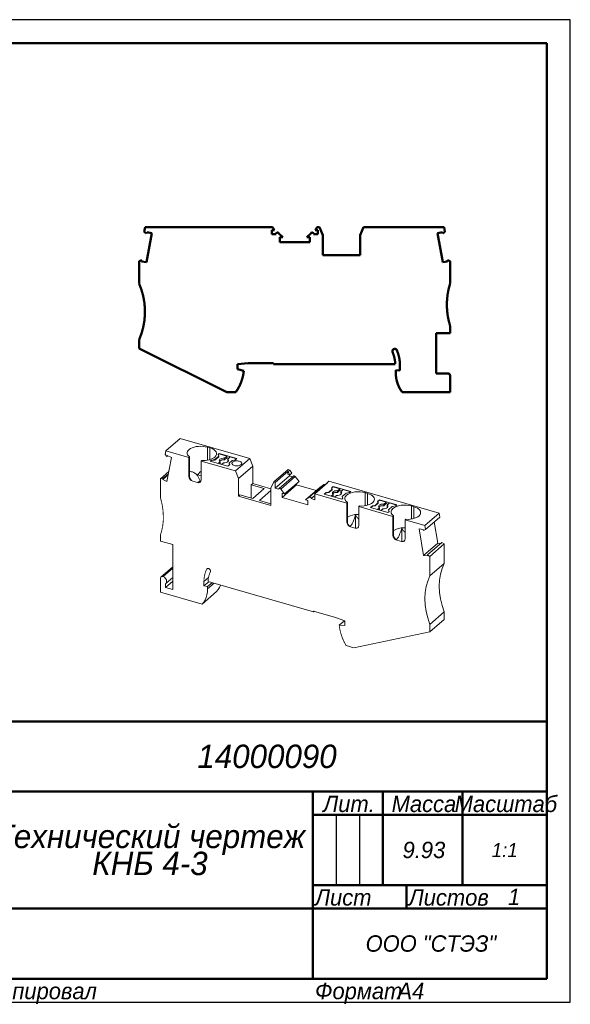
# Model space of a CAD drawing. Header units: millimetres. Extents: x 0 to 297, y 0 to 210.
# Tile 2 of 2: x 179 to 297, y 0 to 210. Entities that reach past the tile are written whole.
import ezdxf

# ---------------------------------------------------------------- set-up
doc = ezdxf.new("R2010")
doc.units = ezdxf.units.MM

# ---------------------------------------------------------------- blocks, each defined once
blk = doc.blocks.new('_FR1Страница_1')
at = {"color": 7, "lineweight": 25, "flags": 128}
for points in [[(297, 210), (0, 210)], [(297, 0), (297, 210)], [(247, 40), (247, 25)], [(252, 40), (252, 25)], [(242, 20), (292, 20)], [(0, 0), (297, 0)]]:
    blk.add_lwpolyline(points, dxfattribs=at)
at = {"color": 7, "lineweight": 50, "flags": 128}
for points in [[(20, 205), (292, 205)], [(292, 205), (292, 5)], [(107, 60), (292, 60)], [(172, 45), (292, 45)], [(242, 45), (242, 5)], [(257, 45), (257, 25)], [(274, 45), (274, 25)], [(242, 40), (292, 40)], [(242, 25), (292, 25)], [(262, 25), (262, 20)], [(172, 20), (292, 20)], [(292, 5), (20, 5)]]:
    blk.add_lwpolyline(points, dxfattribs=at)
at = {"color": 7}
for s, insert, char_height, width, attachment_point in [('\\pl0.5;{\\fT-FLEX Type A|b0|i1;\\l14000090 \\P}', (232, 52.5), 5, 122.5, 5), ('\\pl0.5;{\\fT-FLEX Type A|b0|i1;\\lМасштаб\\P}', (283, 44.125), 3.5, 19.75, 2), ('\\pl0.5;{\\fT-FLEX Type A|b0|i1;\\lЛит.\\P}', (249.5, 44.125), 3.5, 16.75, 2), ('\\pl0.5;{\\fT-FLEX Type A|b0|i1;\\lМасса\\P}', (265.5, 44.125), 3.5, 18.75, 2), ('\\pl0.5;{\\fT-FLEX Type A|b0|i1;\\l9.93\\P}', (265.5, 32.5), 3.5, 18.75, 5), ('{\\fT-FLEX Type A|b0|i1;\\l1:1\\P}', (283, 32.5), 3, 19.5, 5), ('\\pl0.5;{\\fT-FLEX Type A|b0|i1;\\l\\P}', (244.5, 32.5), 3.5, 6.75, 5), ('\\pl0.5;{\\fT-FLEX Type A|b0|i1;\\l\\P}', (249.5, 32.5), 3.5, 6.75, 5), ('\\pl0.5;{\\fT-FLEX Type A|b0|i1;\\l\\P}', (254.5, 32.5), 3.5, 6.75, 5), ('\\pl0.5;{\\fT-FLEX Type A|b0|i1;\\l\\H0.857143x;\\P}', (283, 32.5), 3.5, 19.75, 5), ('\\pl0.5;{\\fT-FLEX Type A|b0|i1;\\lЛист\\P}', (242, 24.125), 3.5, 11.75, 1), ('\\pl0.5;{\\fT-FLEX Type A|b0|i1;\\l\\H0.857143x;\\P}', (257, 24.125), 3.5, 11.75, 2), ('\\pl0.5;{\\fT-FLEX Type A|b0|i1;\\lЛистов\\P}', (262, 24.125), 3.5, 17.75, 1), ('{\\fT-FLEX Type A|b0|i1;\\l1\\P}', (285, 22.5), 3.5, 15.75, 5), ('\\pl0.5;{\\fT-FLEX Type A|b0|i1;\\l\\H0.857143x;\\P}', (285, 24.125), 3.5, 15.75, 2), ('{\\fT-FLEX Type A|b0|i1;\\l\\P}', (257, 22.5), 3.5, 11.75, 5), ('{\\fT-FLEX Type A|b0|i1;\\l}', (207, 20), 3, 71.5, 5), ('\\pl0.5;{\\fT-FLEX Type A|b0|i1;\\lООО "СТЭЗ"\\P}', (267, 12.5), 3.5, 51.75, 5), ('\\pl0.6;{\\fT-FLEX Type A|b0|i1;\\l \\P}', (207, 12.5), 3.5, 71.75, 5), ('\\pl0.5;{\\fT-FLEX Type A|b0|i1;\\lКопировал\\P}', (172, 4.125), 3.5, 23.566, 1), ('\\pl0.5;{\\fT-FLEX Type A|b0|i1;\\l\\P}', (193.816, 4.125), 3.5, 40.967, 1), ('\\pl0.5;{\\fT-FLEX Type A|b0|i1;\\lФормат\\P}', (242, 4.125), 3.5, 18.675, 1), ('\\pl0.5;{\\fT-FLEX Type A|b0|i1;\\l\\P}', (258.925, 4.125), 3.5, 9.825, 1), ('{\\fT-FLEX Type A|b0|i1;\\lA4\\P}', (262.962, 4.125), 3.5, 9.825, 2)]:
    blk.add_mtext(s, dxfattribs=dict(at, insert=insert, char_height=char_height, width=width, attachment_point=attachment_point))
at = {"color": 7, "insert": (207, 32.5), "char_height": 5, "width": 72.5, "attachment_point": 5, "line_spacing_factor": 0.692771}
blk.add_mtext('\\pl0.5;{\\fT-FLEX Type A|b0|i1;\\lТехнический чертеж\\PКНБ 4-3\\P}', dxfattribs=at)
blk = doc.blocks.new('Страница_1')
at = {"color": 7, "lineweight": 50, "flags": 128}
for points in [[(206.048, 164.681), (206.216, 165.633)], [(206.517, 164.288), (206.048, 164.681)], [(206.216, 165.633), (233.387, 165.633)], [(206.517, 164.288), (206.564, 164.556)], [(206.52, 158.141), (207.618, 164.37)], [(206.564, 164.556), (207.618, 164.37)], [(233.286, 164.983), (233.286, 164.183)], [(233.842, 164.983), (233.286, 164.983)], [(233.286, 164.183), (234.195, 164.183)], [(233.387, 165.633), (233.842, 164.983)], [(234.707, 164.395), (235.62, 163.483)], [(240.752, 163.483), (241.664, 164.395)], [(242.176, 164.183), (243.086, 164.183)], [(242.529, 164.983), (242.984, 165.633)], [(243.086, 164.983), (242.529, 164.983)], [(242.984, 165.633), (243.417, 165.633)], [(243.086, 164.183), (243.086, 164.983)], [(243.417, 165.633), (244.136, 163.933)], [(252.136, 163.933), (252.854, 165.633)], [(252.854, 165.633), (270.055, 165.633)], [(268.653, 164.37), (269.707, 164.556)], [(268.653, 164.37), (269.752, 158.141)], [(269.755, 164.288), (269.707, 164.556)], [(270.223, 164.681), (269.755, 164.288)], [(270.055, 165.633), (270.223, 164.681)], [(235.011, 163.483), (235.62, 163.483)], [(235.011, 162.433), (235.011, 163.483)], [(241.361, 162.433), (235.011, 162.433)], [(240.752, 163.483), (241.361, 163.483)], [(241.361, 163.483), (241.361, 162.433)], [(244.136, 163.933), (244.136, 159.633)], [(252.136, 159.633), (252.136, 163.933)], [(204.936, 158.385), (205.513, 158.595)], [(204.936, 153.583), (204.936, 158.385)], [(205.513, 158.595), (205.466, 158.327)], [(206.52, 158.141), (205.466, 158.327)], [(244.136, 159.633), (252.136, 159.633)], [(270.806, 158.327), (269.752, 158.141)], [(270.759, 158.595), (270.806, 158.327)], [(270.759, 158.595), (271.336, 158.385)], [(271.336, 158.385), (271.336, 153.583)], [(271.336, 144.583), (271.336, 142.983)], [(204.936, 139.719), (204.936, 141.583)], [(271.336, 142.983), (268.336, 142.983)], [(268.336, 134.383), (268.336, 142.983)], [(223.665, 130.383), (204.936, 139.719)], [(228.222, 136.583), (225.936, 136.383)], [(225.936, 136.383), (225.936, 135.283)], [(225.936, 135.283), (227.291, 134.92)], [(233.636, 136.583), (228.222, 136.583)], [(233.636, 136.383), (233.636, 136.583)], [(259.63, 136.383), (233.636, 136.383)], [(259.736, 135.083), (260.636, 135.005)], [(259.736, 134.527), (259.736, 135.083)], [(260.636, 135.005), (260.636, 136.083)], [(268.336, 134.383), (270.836, 134.383)], [(271.336, 133.883), (271.336, 130.383)], [(225.577, 130.383), (223.665, 130.383)], [(271.336, 130.383), (261.094, 130.383)]]:
    blk.add_lwpolyline(points, dxfattribs=at)
at = {"color": 7, "linetype": 'Continuous', "lineweight": 50, "const_width": 0.5}
for points in [[(234.707, 164.395, 0.6681786), (234.195, 164.183, 0.6681786)], [(241.876, 164.483, 0.1989123), (241.664, 164.395, 0.1989123)], [(242.176, 164.183, 0.4142115), (241.876, 164.483, 0.4142115)], [(204.936, 141.583, 0.2087122), (204.936, 153.583, 0.2087122)], [(271.336, 153.583, 0.0763208), (270.645, 149.083, 0.0763208)], [(270.645, 149.083, 0.0763208), (271.336, 144.583, 0.0763208)], [(259.977, 139.323, 0.8171917), (259.017, 139.128, 0.8171917)], [(259.017, 139.128, 0.1005988), (259.057, 138.933, 0.1005988)], [(259.63, 136.383, 0.0902283), (259.057, 138.933, 0.0902283)], [(260.636, 136.083, 0.1005988), (259.977, 139.323, 0.1005988)], [(225.577, 130.383, 0.1297794), (227.291, 134.92, 0.1297794)], [(259.736, 134.527, 0.1597012), (261.094, 130.383, 0.1597012)], [(271.336, 133.883, 0.4142136), (270.836, 134.383, 0.4142136)]]:
    blk.add_lwpolyline(points, format="xyb", dxfattribs=at)
at = {"color": 7, "lineweight": 18, "flags": 128}
for points in [[(213.702, 120.507), (210.627, 117.844)], [(228.598, 116.207), (213.702, 120.507)], [(219.519, 118.625), (219.074, 118.73), (218.6, 118.795), (218.111, 118.82), (217.621, 118.802), (217.143, 118.744), (216.693, 118.646), (216.281, 118.511), (215.921, 118.344), (215.623, 118.149), (215.395, 117.931), (215.244, 117.697), (215.174, 117.454), (215.187, 117.208), (215.283, 116.967), (215.459, 116.738), (215.71, 116.526)], [(220.039, 118.475), (219.519, 118.625)], [(219.519, 118.625), (219.519, 118.452)], [(219.519, 115.847), (219.519, 118.452)], [(220.039, 118.475), (220.501, 118.31), (220.889, 118.102), (221.19, 117.861), (221.39, 117.595), (221.482, 117.314), (221.464, 117.03), (221.335, 116.754), (221.1, 116.495)], [(220.039, 118.475), (220.039, 115.968)], [(210.481, 117.061), (210.627, 117.844)], [(210.887, 116.604), (210.481, 117.061)], [(215.58, 116.414), (210.627, 117.844)], [(210.887, 116.604), (210.928, 116.824)], [(211.067, 116.759), (210.887, 116.604)], [(210.89, 111.279), (211.841, 116.399)], [(211.841, 116.399), (210.928, 116.824)], [(215.71, 116.526), (215.58, 116.414)], [(215.58, 112.362), (215.58, 116.414)], [(215.71, 112.474), (215.71, 116.526)], [(218.178, 115.664), (218.308, 115.776)], [(221.1, 116.495), (220.868, 116.323), (220.589, 116.17), (220.269, 116.038), (219.915, 115.93), (219.534, 115.849), (219.134, 115.795), (218.722, 115.771), (218.308, 115.776)], [(220.386, 115.827), (220.131, 115.605)], [(221.117, 115.96), (220.386, 115.827)], [(220.386, 115.74), (221.117, 115.873)], [(220.386, 115.74), (220.386, 115.827)], [(221.935, 116.668), (221.117, 115.96)], [(221.117, 115.873), (221.935, 116.581)], [(221.117, 115.873), (221.117, 115.96)], [(222.056, 117.272), (221.8, 117.051)], [(221.8, 116.964), (222.056, 117.186)], [(221.8, 117.051), (221.935, 116.668)], [(221.935, 116.581), (221.935, 116.668)], [(222.237, 115.493), (222.101, 115.62), (222.044, 115.762), (222.069, 115.906), (222.176, 116.04), (222.355, 116.153), (222.591, 116.236), (222.865, 116.282), (223.154, 116.287)], [(225.78, 116.197), (222.056, 117.272)], [(222.056, 117.272), (222.056, 117.186)], [(223.658, 116.723), (222.056, 117.186)], [(222.111, 115.611), (222.176, 115.693), (222.355, 115.807), (222.591, 115.89), (222.865, 115.935), (223.154, 115.94)], [(223.847, 116.087), (223.983, 115.959), (224.04, 115.818), (224.015, 115.674), (223.908, 115.54), (223.729, 115.426), (223.493, 115.343), (223.219, 115.298), (222.93, 115.293)], [(223.154, 116.287), (223.658, 116.723)], [(223.154, 115.94), (223.658, 116.377)], [(223.154, 115.94), (223.154, 116.287)], [(223.658, 116.723), (223.658, 116.377)], [(223.658, 116.377), (224.051, 116.263)], [(224.351, 116.523), (223.847, 116.087)], [(223.847, 115.74), (223.847, 116.087)], [(224.144, 115.181), (224.825, 115.77)], [(225.705, 116.132), (224.351, 116.523)], [(224.825, 115.77), (225.371, 115.843)], [(225.371, 115.843), (225.78, 116.197)], [(228.598, 116.207), (225.523, 113.544)], [(229.22, 114.555), (228.598, 116.207)], [(218.178, 115.664), (218.178, 111.612)], [(225.523, 113.544), (218.178, 115.664)], [(220.131, 115.605), (223.855, 114.53)], [(220.206, 115.584), (220.386, 115.74)], [(221.808, 115.121), (222.237, 115.493)], [(222.108, 115.035), (222.237, 115.146)], [(222.237, 115.146), (222.237, 115.493)], [(222.93, 115.293), (222.501, 114.921)], [(223.847, 115.74), (223.973, 115.622)], [(223.855, 114.53), (224.29, 114.908)], [(224.144, 115.094), (224.144, 115.181)], [(224.29, 114.908), (224.144, 115.181)], [(224.144, 115.094), (224.259, 114.88)], [(226.327, 115.621), (226.139, 115.663), (225.939, 115.687), (225.733, 115.69), (225.53, 115.673), (225.337, 115.637), (225.162, 115.583), (225.012, 115.512), (224.892, 115.429), (224.807, 115.335), (224.761, 115.235), (224.754, 115.132), (224.787, 115.03), (224.86, 114.934), (224.969, 114.847), (225.109, 114.772), (225.277, 114.712)], [(225.277, 114.712), (225.464, 114.669), (225.665, 114.646), (225.87, 114.642), (226.073, 114.659), (226.266, 114.695), (226.441, 114.75), (226.591, 114.82), (226.711, 114.904), (226.796, 114.998), (226.843, 115.098), (226.849, 115.201), (226.816, 115.302), (226.743, 115.399), (226.635, 115.486), (226.494, 115.561), (226.327, 115.621)], [(226.145, 111.892), (229.22, 114.555)], [(229.22, 110.831), (229.22, 114.555)], [(236.771, 113.847), (233.696, 111.184)], [(237.146, 113.739), (236.746, 113.393)], [(237.146, 113.739), (236.771, 113.847)], [(237.54, 113.062), (237.146, 113.739)], [(211.287, 113.419), (209.518, 111.886)], [(209.518, 111.886), (210.017, 111.924)], [(209.518, 107.728), (209.518, 111.886)], [(211.159, 112.728), (209.977, 111.704)], [(210.017, 111.924), (209.977, 111.704)], [(209.977, 111.704), (210.89, 111.279)], [(210.017, 111.924), (211.2, 112.948)], [(215.58, 112.362), (215.71, 112.474)], [(216.377, 111.334), (216.072, 111.483), (215.813, 111.73), (215.64, 112.039), (215.58, 112.362)], [(215.71, 113.339), (215.732, 113.352), (215.914, 113.395), (216.12, 113.386), (216.346, 113.324), (216.59, 113.209), (216.847, 113.045), (217.115, 112.833), (217.387, 112.579)], [(216.384, 111.34), (216.239, 111.411), (216.106, 111.514), (215.891, 111.795), (215.756, 112.134), (215.721, 112.308), (215.71, 112.474)], [(218.178, 111.612), (218.117, 111.324), (217.944, 111.115), (217.685, 111.017), (217.38, 111.044)], [(217.387, 112.729), (217.653, 113.022), (217.927, 113.275), (218.178, 113.463)], [(217.387, 112.729), (218.178, 112.501)], [(217.387, 112.579), (217.387, 112.729)], [(217.95, 111.442), (217.387, 112.579)], [(225.523, 113.544), (226.145, 111.892)], [(226.145, 111.892), (226.145, 108.168)], [(233.983, 111.101), (236.658, 113.418)], [(233.983, 109.846), (237.058, 112.509)], [(237.909, 112.433), (234.834, 109.77)], [(235.214, 109.674), (238.289, 112.337)], [(236.658, 112.855), (236.658, 113.418)], [(236.658, 113.418), (236.746, 113.393)], [(237.14, 112.716), (236.658, 112.855)], [(236.746, 113.393), (237.14, 112.716)], [(237.058, 112.509), (237.058, 112.74)], [(237.762, 112.306), (237.058, 112.509)], [(237.54, 113.062), (237.14, 112.716)], [(238.105, 112.466), (238.006, 112.475), (237.922, 112.443), (237.911, 112.431)], [(239.079, 111.319), (238.289, 112.337)], [(216.377, 111.334), (216.384, 111.34)], [(217.38, 111.044), (216.377, 111.334)], [(216.384, 111.34), (216.399, 111.335)], [(217.371, 111.054), (216.399, 111.335)], [(217.371, 111.054), (217.387, 111.05)], [(217.38, 111.044), (217.387, 111.05)], [(217.986, 111.165), (217.722, 111.047), (217.556, 111.031), (217.387, 111.05)], [(217.95, 111.442), (217.485, 111.039)], [(217.95, 111.442), (217.95, 111.153)], [(228.895, 110.549), (229.22, 110.831)], [(228.895, 110.549), (228.895, 107.749)], [(231.623, 109.762), (228.895, 110.549)], [(229.198, 107.662), (231.623, 109.762)], [(233.073, 109.718), (229.22, 110.831)], [(233.073, 109.892), (233.696, 111.184)], [(233.073, 106.168), (233.073, 109.892)], [(233.696, 111.184), (233.983, 111.101)], [(233.983, 109.846), (233.983, 111.101)], [(234.771, 109.618), (233.983, 109.846)], [(235.03, 109.803), (234.931, 109.812), (234.847, 109.78), (234.79, 109.712), (234.771, 109.618)], [(236.004, 108.656), (235.214, 109.674)], [(238.552, 110.562), (235.477, 107.899)], [(236.004, 108.656), (239.079, 111.319)], [(238.552, 110.862), (238.552, 110.562)], [(238.552, 110.562), (242.736, 109.354)], [(243.524, 110.036), (240.449, 107.373)], [(241.239, 107.935), (244.314, 110.598)], [(242.47, 108.651), (245.145, 110.968)], [(244.314, 110.598), (243.524, 110.036)], [(244.314, 110.598), (244.375, 110.626), (244.447, 110.631), (244.523, 110.612), (244.597, 110.572), (244.64, 110.534)], [(244.663, 110.544), (245.057, 110.993)], [(245.457, 111.34), (245.057, 110.993)], [(245.057, 110.993), (245.145, 110.968)], [(246.129, 109.62), (245.448, 109.031)], [(245.448, 108.944), (246.129, 109.534)], [(268.988, 104.547), (245.457, 111.34)], [(246.391, 110.247), (245.982, 109.893)], [(245.982, 109.893), (246.129, 109.62)], [(246.391, 110.161), (246.014, 109.834)], [(246.129, 109.534), (246.129, 109.62)], [(246.391, 110.247), (246.391, 110.161)], [(250.115, 109.172), (246.391, 110.247)], [(246.391, 110.161), (247.82, 109.748)], [(247.316, 109.312), (247.82, 109.748)], [(247.82, 109.748), (247.82, 109.402)], [(248.513, 109.548), (248.009, 109.112)], [(248.513, 109.548), (250.04, 109.107)], [(226.145, 108.168), (226.47, 108.449)], [(233.073, 106.168), (226.145, 108.168)], [(226.47, 108.449), (229.198, 107.662)], [(233.096, 109.337), (230.671, 107.237)], [(236.004, 108.656), (235.477, 108.808)], [(235.477, 108.808), (235.477, 107.899)], [(235.477, 107.899), (240.976, 106.311)], [(240.449, 107.373), (241.239, 107.935)], [(240.449, 107.373), (240.976, 107.221)], [(241.239, 107.935), (241.3, 107.963), (241.372, 107.968), (241.448, 107.949), (241.522, 107.909), (241.587, 107.851), (241.638, 107.78), (241.671, 107.702), (241.682, 107.623)], [(241.682, 107.623), (242.47, 108.305)], [(242.47, 107.396), (241.682, 107.623)], [(242.47, 108.651), (249.268, 106.689)], [(242.47, 108.651), (242.47, 107.396)], [(244.902, 108.958), (244.466, 108.58)], [(244.466, 108.58), (248.19, 107.505)], [(244.902, 108.871), (244.541, 108.559)], [(245.448, 109.031), (244.902, 108.958)], [(244.902, 108.871), (244.902, 108.958)], [(245.448, 108.944), (244.902, 108.871)], [(245.448, 108.944), (245.448, 109.031)], [(245.97, 108.146), (246.399, 108.518)], [(247.316, 109.312), (247.027, 109.307), (246.753, 109.261), (246.517, 109.178), (246.338, 109.065), (246.231, 108.931), (246.206, 108.787), (246.263, 108.645), (246.399, 108.518)], [(246.399, 108.171), (246.27, 108.06)], [(247.316, 108.965), (247.027, 108.96), (246.753, 108.915), (246.517, 108.832), (246.338, 108.718), (246.273, 108.636)], [(246.399, 108.171), (246.399, 108.518)], [(247.092, 108.318), (246.663, 107.946)], [(247.092, 108.318), (247.381, 108.323), (247.655, 108.368), (247.891, 108.451), (248.07, 108.565)], [(247.82, 109.402), (247.316, 108.965)], [(247.316, 108.965), (247.316, 109.312)], [(248.213, 109.288), (247.82, 109.402)], [(248.07, 108.565), (248.177, 108.699), (248.202, 108.843), (248.145, 108.984), (248.009, 109.112)], [(248.009, 108.765), (248.009, 109.112)], [(248.135, 108.647), (248.009, 108.765)], [(248.19, 107.505), (248.446, 107.727)], [(248.311, 108.11), (249.129, 108.818)], [(248.446, 107.727), (248.311, 108.11)], [(248.311, 108.023), (248.311, 108.11)], [(248.311, 108.023), (248.422, 107.706)], [(249.246, 108.37), (249.065, 108.183), (248.939, 107.986), (248.87, 107.782), (248.861, 107.574), (248.91, 107.369), (249.018, 107.169), (249.182, 106.978), (249.398, 106.801)], [(249.129, 108.818), (249.86, 108.951)], [(253.207, 108.9), (252.69, 109.018), (252.136, 109.082), (251.568, 109.092), (251.007, 109.045), (250.475, 108.945), (249.992, 108.795), (249.577, 108.601), (249.246, 108.37)], [(249.86, 108.951), (250.115, 109.172)], [(253.727, 108.75), (254.13, 108.61), (254.48, 108.437), (254.767, 108.238), (254.982, 108.017), (255.12, 107.781), (255.176, 107.537), (255.148, 107.291), (255.039, 107.052), (254.849, 106.825), (254.586, 106.618), (254.257, 106.435), (253.871, 106.283), (253.438, 106.166), (252.973, 106.087), (252.488, 106.048), (251.996, 106.051)], [(253.207, 108.9), (253.727, 108.75)], [(253.207, 108.9), (253.207, 106.127)], [(253.727, 108.75), (253.727, 108.577)], [(253.727, 106.244), (253.727, 108.577)], [(256.264, 107.397), (255.855, 107.043)], [(256.264, 107.397), (256.264, 107.311)], [(259.988, 106.322), (256.264, 107.397)], [(230.671, 107.237), (233.073, 106.543)], [(240.976, 106.311), (240.976, 107.221)], [(249.268, 106.689), (249.398, 106.801)], [(249.268, 106.689), (249.268, 102.637)], [(249.398, 106.801), (249.398, 102.749)], [(251.996, 106.051), (251.866, 105.939)], [(251.866, 105.939), (259.141, 103.839)], [(251.866, 101.887), (251.866, 105.939)], [(254.775, 106.108), (254.339, 105.73)], [(254.339, 105.73), (258.063, 104.655)], [(254.775, 106.021), (254.414, 105.709)], [(255.321, 106.181), (254.775, 106.108)], [(254.775, 106.108), (254.775, 106.021)], [(255.321, 106.094), (254.775, 106.021)], [(256.002, 106.77), (255.321, 106.181)], [(255.321, 106.094), (256.002, 106.684)], [(255.321, 106.094), (255.321, 106.181)], [(255.843, 105.296), (256.272, 105.668)], [(255.855, 107.043), (256.002, 106.77)], [(256.264, 107.311), (255.887, 106.984)], [(256.002, 106.684), (256.002, 106.77)], [(257.189, 106.462), (256.9, 106.457), (256.626, 106.411), (256.39, 106.328), (256.211, 106.215), (256.104, 106.081), (256.078, 105.937), (256.136, 105.795), (256.272, 105.668)], [(256.272, 105.321), (256.143, 105.21)], [(257.189, 106.115), (256.9, 106.11), (256.626, 106.065), (256.39, 105.982), (256.211, 105.868), (256.145, 105.786)], [(257.693, 106.898), (256.264, 107.311)], [(256.272, 105.321), (256.272, 105.668)], [(256.965, 105.468), (256.536, 105.096)], [(256.965, 105.468), (257.254, 105.473), (257.527, 105.518), (257.764, 105.601), (257.943, 105.715)], [(257.189, 106.462), (257.693, 106.898)], [(257.693, 106.552), (257.189, 106.115)], [(257.189, 106.115), (257.189, 106.462)], [(257.693, 106.898), (257.693, 106.552)], [(258.086, 106.438), (257.693, 106.552)], [(258.386, 106.698), (257.881, 106.262)], [(257.943, 105.715), (258.05, 105.849), (258.075, 105.993), (258.018, 106.134), (257.881, 106.262)], [(257.881, 105.915), (257.881, 106.262)], [(258.008, 105.797), (257.881, 105.915)], [(258.183, 105.26), (259.001, 105.968)], [(258.318, 104.877), (258.183, 105.26)], [(258.183, 105.173), (258.183, 105.26)], [(259.913, 106.257), (258.386, 106.698)], [(259.119, 105.52), (258.938, 105.333), (258.812, 105.136), (258.743, 104.932), (258.733, 104.724), (258.783, 104.519), (258.891, 104.319), (259.055, 104.128), (259.271, 103.951)], [(259.001, 105.968), (259.732, 106.101)], [(263.08, 106.05), (262.562, 106.168), (262.009, 106.232), (261.44, 106.242), (260.88, 106.195), (260.347, 106.095), (259.865, 105.945), (259.45, 105.751), (259.119, 105.52)], [(259.732, 106.101), (259.988, 106.322)], [(263.6, 105.9), (264.003, 105.76), (264.353, 105.587), (264.64, 105.388), (264.855, 105.167), (264.993, 104.931), (265.048, 104.687), (265.021, 104.441), (264.911, 104.202), (264.722, 103.975), (264.459, 103.768), (264.13, 103.585), (263.743, 103.433), (263.311, 103.316), (262.846, 103.237), (262.36, 103.198), (261.869, 103.201)], [(263.08, 106.05), (263.6, 105.9)], [(263.08, 106.05), (263.08, 103.277)], [(263.6, 105.9), (263.6, 105.727)], [(263.6, 103.394), (263.6, 105.727)], [(249.398, 103.626), (249.577, 103.751), (249.992, 103.945), (250.475, 104.095), (251.007, 104.196), (251.568, 104.242), (251.866, 104.237)], [(250.091, 101.811), (250.259, 102.002), (250.415, 102.255), (250.555, 102.542), (250.684, 102.847), (250.917, 103.479), (251.129, 104.125)], [(251.129, 104.125), (251.154, 101.316)], [(251.866, 103.177), (251.768, 103.282)], [(258.063, 104.655), (258.318, 104.877)], [(258.183, 105.173), (258.295, 104.856)], [(259.141, 103.839), (259.271, 103.951)], [(259.141, 103.839), (259.141, 99.787)], [(259.271, 103.951), (259.271, 99.899)], [(261.869, 103.201), (261.739, 103.089)], [(268.988, 104.547), (265.913, 101.884)], [(269.133, 103.68), (266.058, 101.017)], [(269.133, 103.68), (268.988, 104.547)], [(249.398, 102.749), (249.268, 102.637)], [(249.268, 102.637), (249.329, 102.314), (249.502, 102.005), (249.761, 101.758), (250.066, 101.609)], [(249.398, 102.749), (249.41, 102.583), (249.445, 102.409), (249.579, 102.07), (249.794, 101.789), (249.927, 101.686), (250.072, 101.615)], [(249.898, 101.709), (249.951, 101.721), (250.091, 101.811)], [(250.072, 101.615), (250.066, 101.609)], [(250.066, 101.609), (251.069, 101.319)], [(250.087, 101.61), (250.072, 101.615)], [(250.087, 101.61), (251.059, 101.329)], [(251.059, 101.329), (251.075, 101.325)], [(251.069, 101.319), (251.374, 101.292), (251.633, 101.39), (251.806, 101.599), (251.866, 101.887)], [(251.075, 101.325), (251.069, 101.319)], [(251.075, 101.325), (251.244, 101.306), (251.41, 101.322), (251.674, 101.44)], [(261.739, 101.387), (261.44, 101.392), (260.88, 101.346), (260.347, 101.245), (259.865, 101.095), (259.45, 100.901), (259.271, 100.776)], [(259.964, 98.961), (260.132, 99.152), (260.287, 99.405), (260.428, 99.692), (260.557, 99.997), (260.789, 100.629), (261.002, 101.275)], [(261.002, 101.275), (261.026, 98.466)], [(261.739, 99.037), (261.739, 103.089)], [(261.739, 103.089), (265.913, 101.884)], [(265.65, 95.471), (264.699, 101.14)], [(265.612, 101.038), (264.699, 101.14)], [(265.652, 100.794), (265.612, 101.038)], [(265.913, 101.884), (266.058, 101.017)], [(268.725, 98.134), (267.964, 102.668)], [(209.518, 98.548), (209.518, 99.934)], [(259.271, 99.899), (259.141, 99.787)], [(259.141, 99.787), (259.202, 99.464), (259.374, 99.155), (259.633, 98.908), (259.938, 98.759)], [(259.271, 99.899), (259.283, 99.733), (259.317, 99.559), (259.452, 99.22), (259.667, 98.939), (259.8, 98.836), (259.945, 98.765)], [(259.77, 98.859), (259.823, 98.871), (259.964, 98.961)], [(260.941, 98.469), (261.247, 98.442), (261.505, 98.54), (261.678, 98.749), (261.739, 99.037)], [(261.739, 100.327), (261.641, 100.432)], [(265.652, 100.794), (266.058, 101.017)], [(212.116, 97.798), (209.518, 98.548)], [(212.116, 88.186), (212.116, 97.798)], [(259.945, 98.765), (259.938, 98.759)], [(259.938, 98.759), (260.941, 98.469)], [(259.96, 98.76), (259.945, 98.765)], [(260.932, 98.479), (259.96, 98.76)], [(260.932, 98.479), (260.948, 98.475)], [(260.948, 98.475), (260.941, 98.469)], [(260.948, 98.475), (261.116, 98.456), (261.283, 98.472), (261.547, 98.59)], [(265.65, 95.471), (268.725, 98.134)], [(266.522, 95.613), (269.597, 98.276)], [(270.097, 97.949), (267.022, 95.286)], [(268.725, 98.134), (269.352, 98.064)], [(270.097, 97.949), (269.597, 98.276)], [(270.097, 93.791), (270.097, 97.949)], [(265.65, 95.471), (266.563, 95.369)], [(266.522, 95.613), (266.563, 95.369)], [(267.022, 95.286), (266.522, 95.613)], [(267.022, 95.286), (267.022, 91.128)], [(212.116, 93.079), (209.623, 90.921)], [(209.951, 90.976), (212.116, 92.851)], [(212.116, 92.751), (210.037, 90.951)], [(220.186, 92.13), (220.161, 92.283), (220.088, 92.432), (219.977, 92.561), (219.839, 92.655), (219.692, 92.702), (219.551, 92.697), (219.434, 92.64), (219.354, 92.539)], [(219.354, 92.539), (219.517, 92.68)], [(270.097, 93.791), (267.022, 91.128)], [(270.097, 93.791), (269.626, 92.677), (269.286, 91.483), (269.081, 90.223), (269.012, 88.908), (269.081, 87.554), (269.286, 86.175), (269.626, 84.785), (270.097, 83.399)], [(209.518, 90.668), (209.551, 90.824), (209.644, 90.937), (209.785, 90.991), (209.951, 90.976)], [(209.518, 87.637), (209.518, 90.668)], [(209.951, 90.976), (210.037, 90.951)], [(210.817, 89.946), (210.757, 90.262), (210.588, 90.563), (210.335, 90.805), (210.037, 90.951)], [(210.626, 89.491), (212.116, 90.781)], [(218.784, 89.898), (219.756, 90.74)], [(267.022, 91.128), (266.551, 90.014), (266.211, 88.82), (266.006, 87.559), (265.937, 86.245), (266.006, 84.891), (266.211, 83.512), (266.551, 82.122), (267.022, 80.736)], [(212.116, 89.986), (210.557, 88.636)], [(210.557, 89.44), (210.667, 89.53), (210.749, 89.648), (210.799, 89.788), (210.817, 89.946)], [(210.557, 88.636), (210.557, 89.44)], [(212.116, 88.186), (210.557, 88.636)], [(218.784, 89.898), (218.784, 88.964)], [(218.784, 88.964), (219.818, 89.859)], [(218.784, 88.964), (219.563, 88.807)], [(220.538, 89.651), (219.563, 88.807)], [(219.563, 88.325), (220.956, 89.531)], [(219.563, 88.325), (219.563, 88.807)], [(219.655, 89.906), (242.167, 83.408)], [(221.462, 87.739), (221.813, 88.173), (222.106, 88.657), (222.316, 89.138)], [(218.387, 85.076), (209.518, 87.637)], [(218.387, 85.076), (218.738, 85.51), (219.031, 85.994), (219.262, 86.524), (219.429, 87.093), (219.53, 87.696), (219.563, 88.325)], [(221.462, 87.739), (218.387, 85.076)], [(246.855, 82.227), (242.167, 83.581)], [(242.167, 83.408), (242.167, 83.581)], [(242.167, 83.408), (242.317, 83.538)], [(248.835, 81.483), (246.855, 82.227)], [(270.097, 83.399), (267.022, 80.736)], [(270.097, 81.785), (270.097, 83.399)], [(247.661, 80.554), (248.764, 81.509)], [(248.835, 80.53), (247.661, 80.554)], [(248.835, 81.483), (248.835, 80.53)], [(270.097, 81.785), (267.022, 79.122)], [(267.022, 80.736), (267.022, 79.122)], [(250.802, 75.719), (267.022, 79.122)], [(250.802, 75.719), (249.146, 76.197)]]:
    blk.add_lwpolyline(points, dxfattribs=at)
at = {"color": 7, "linetype": 'Continuous', "lineweight": 18, "const_width": 0.18}
for points in [[(238.289, 112.337, 0.1560917), (238.105, 112.466, 0.1560917)], [(235.214, 109.674, 0.1560917), (235.03, 109.803, 0.1560917)], [(210.116, 103.658, 0.0701186), (209.518, 107.728, 0.0701186)], [(209.518, 99.934, 0.0833678), (210.116, 103.658, 0.0833678)], [(251.129, 104.125, 0.0285282), (251.768, 103.282, 0.0285282)], [(261.002, 101.275, 0.0285282), (261.641, 100.432, 0.0285282)], [(219.354, 92.539, 0.1128837), (218.784, 89.898, 0.1128837)], [(220.152, 91.971, 0.1024428), (219.655, 89.906, 0.1024428)], [(220.152, 91.971, 0.1130433), (220.186, 92.13, 0.1130433)], [(247.661, 80.554, 0.1080552), (249.146, 76.197, 0.1080552)]]:
    blk.add_lwpolyline(points, format="xyb", dxfattribs=at)
blk.add_blockref('_FR1Страница_1', (0, 0))

msp = doc.modelspace()

# ---------------------------------------------------------------- block references
msp.add_blockref('Страница_1', (0, 0))

doc.saveas('drawing.dxf')
